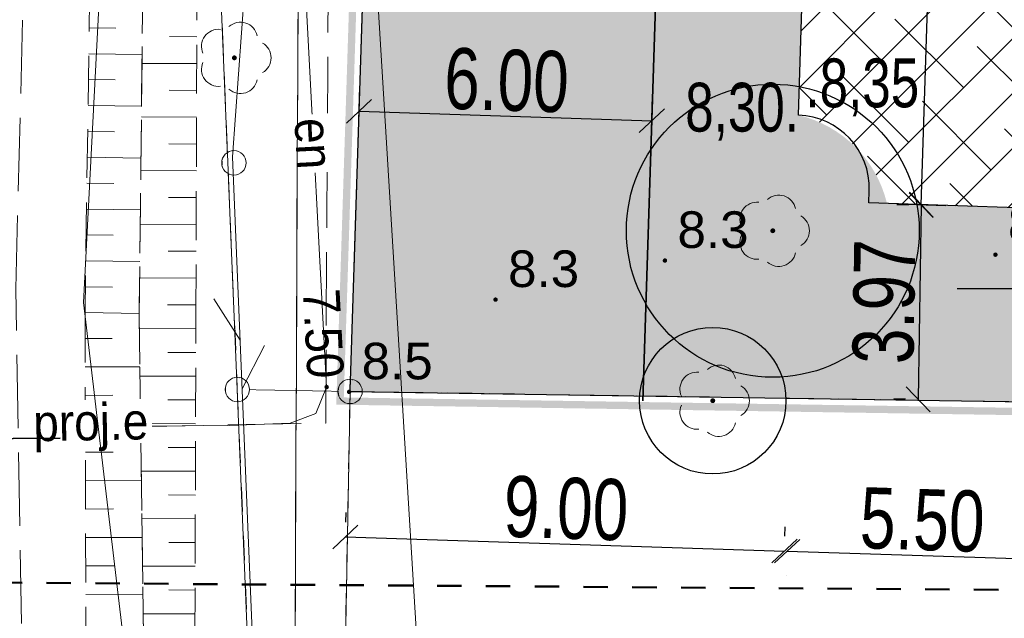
# Model space of a CAD drawing. Extents: x -3 to 10956327, y 0 to 11904415.
# Tile 7 of 14: x 5478128 to 5478148, y 5952193 to 5952206. Entities that reach past the tile are written whole.
import ezdxf
from ezdxf.enums import TextEntityAlignment as Align

# ---------------------------------------------------------------- set-up
doc = ezdxf.new("R2010")
doc.units = 0
doc.header["$LTSCALE"] = 0.5
doc.header["$PDMODE"] = 33
doc.header["$PDSIZE"] = 0.3
for name, pattern in [('1 1', [2, 1, -1]), ('2 1', [3, 2, -1]), ('3 1', [4, 3, -1]), ('EGKK', [4, 3, -1]), ('EGUG', [2, 1, -1]), ('HIDDEN', [0.375, 0.25, -0.125])]:
    doc.linetypes.add(name, pattern=pattern)
doc.layers.get('0').update_dxf_attribs({"color": 251})
doc.layers.get('Defpoints').update_dxf_attribs({"color": 251})
for name, color, linetype in [('--drzewa', 74, 'Continuous'), ('--granica', 2, 'Continuous'), ('--rzędne terenu', 5, 'Continuous'), ('--trawa', 104, 'Continuous'), ('--utw.ażur', 251, 'Continuous'), ('PARSI', 7, 'Continuous'), ('Strzałka', 251, 'Continuous')]:
    doc.layers.add(name, color=color, linetype=linetype)
for name, color, linetype, lineweight in [('--linia  zabudowy', 1, 'Continuous', 35), ('--wymiary', 7, 'Continuous', 0), ('--zagos.terenu', 7, 'Continuous', 30), ('EGDE', 7, 'Continuous', 20), ('EGKK', 251, 'Continuous', 20), ('EGPG', 251, 'Continuous', 20), ('EGPG_O', 251, 'Continuous', 20), ('EGUG', 251, 'Continuous', 20), ('OTK', 251, 'Continuous', 20), ('OTR', 251, 'Continuous', 20), ('OTRN', 251, 'Continuous', 20), ('OTRN_O', 251, 'Continuous', 18), ('OTZ', 3, 'Continuous', 20), ('SUE', 251, 'Continuous', 20), ('SUE_O', 251, 'Continuous', 20), ('SUK', 251, 'Continuous', 20), ('SUL', 251, 'Continuous', 20), ('SUP', 251, 'Continuous', 20), ('SUPS', 251, 'Continuous', 20), ('SUPS_O', 251, 'Continuous', 0), ('SUT', 251, 'Continuous', 20)]:
    doc.layers.add(name, color=color, linetype=linetype, lineweight=lineweight)
doc.styles.add('1-500', font='arial.ttf', dxfattribs={"width": 0.75, "height": 1.25})
doc.styles.add('BDOT', font='Arial.ttf', dxfattribs={"width": 0.9})
doc.styles.add('EGBP', font='arial.ttf')
doc.styles.add('GESUT', font='Arial.ttf', dxfattribs={"width": 0.9})
doc.styles.add('STYL-1', font='arial.ttf', dxfattribs={"width": 0.75})
doc.linetypes.add('LINIA ZAB2', pattern='A,0.4,[135,RODZLIN.shx,S=0.015,R=0,X=-0.1,Y=0],0.4', length=0.8)
doc.linetypes.add('SUTP', pattern='A,7.5,[50,msgB.shx,S=1,R=0,X=0,Y=0],15,[50,msgB.shx,S=1,R=180,X=0,Y=0],7.5', length=30)
doc.dimstyles.new('1-500', dxfattribs={"dimtxt": 1.25, "dimasz": 0.5, "dimexe": 0.5, "dimexo": 1, "dimgap": 0.09, "dimtad": 1, "dimzin": 0, "dimdsep": 46, "dimtxsty": '1-500', "dimblk": 'OBLIQUE', "dimcen": 0.09, "dimclrt": 256, "dimadec": 0, "dimazin": 0, "dimtfac": 1, "dimtdec": 4, "dimtix": 1, "dimtofl": 0, "dimtmove": 2, "dimatfit": 3, "dimldrblk": 'OBLIQUE', "dimfxl": 0.5, "dimfxlon": 1, "dimtvp": 0.9, "dimtolj": 1, "dimtzin": 0, "dimarcsym": 0})

# ---------------------------------------------------------------- blocks, each defined once
blk = doc.blocks.new('OTZL')
at = {"layer": 'OTZ', "color": 0, "lineweight": 18, "const_width": 0.1}
blk.add_lwpolyline([(-0.05, 0, 1), (0.05, 0, 1)], format="xyb", close=True, dxfattribs=at)
at = {"layer": 'OTZ', "color": 0, "lineweight": 18}
for centre, start, end in [((0.247, 0.761), 12, 132), ((-0.647, 0.47), 84, 204), ((0.8, 0), 300, 60), ((-0.647, -0.47), 156, 276), ((0.247, -0.761), 228, 348)]:
    blk.add_arc(centre, 0.7, start, end, dxfattribs=at)
blk = doc.blocks.new('SUPS_B')
at = {"layer": 'SUPS', "color": 0, "const_width": 0.09, "flags": 128}
blk.add_lwpolyline([(-0.045, 0, 1), (0.045, 0, 1)], format="xyb", close=True, dxfattribs=at)
at = {"layer": 'SUPS_O', "color": 0, "style": 'GESUT', "width": 0.9}
blk.add_attdef('RZEDNA', (1.597, -0.736), '', height=1.5, dxfattribs=at)
blk = doc.blocks.new('SUPP')
at = {"color": 0}
blk.add_wipeout([(0.48, 0), (0.457, 0.148), (0.388, 0.282), (0.282, 0.388), (0.148, 0.457), (0, 0.48), (-0.148, 0.457), (-0.282, 0.388), (-0.388, 0.282), (-0.457, 0.148), (-0.48, 0), (-0.457, -0.148), (-0.388, -0.282), (-0.282, -0.388), (-0.148, -0.457), (0, -0.48), (0.148, -0.457), (0.282, -0.388), (0.388, -0.282), (0.457, -0.148)], dxfattribs=at).dxf.layer = 'SUP'
at = {"layer": 'SUP', "color": 0, "lineweight": 18}
blk.add_circle((0, 0), 0.5, dxfattribs=at)
blk = doc.blocks.new('EGPG_a')
at = {"layer": 'EGPG_O', "color": 0, "style": 'EGBP'}
blk.add_attdef('NRP', (0.976, 0.519), '', height=1.5, dxfattribs=at)
at = {"color": 0}
blk.add_wipeout([(0.48, 0), (0.457, 0.148), (0.388, 0.282), (0.282, 0.388), (0.148, 0.457), (0, 0.48), (-0.148, 0.457), (-0.282, 0.388), (-0.388, 0.282), (-0.457, 0.148), (-0.48, 0), (-0.457, -0.148), (-0.388, -0.282), (-0.282, -0.388), (-0.148, -0.457), (0, -0.48), (0.148, -0.457), (0.282, -0.388), (0.388, -0.282), (0.457, -0.148)], dxfattribs=at).dxf.layer = 'EGPG'
at = {"layer": 'EGPG', "color": 0, "lineweight": 18}
blk.add_circle((0, 0, 1), 0.5, dxfattribs=at)
blk = doc.blocks.new('OTRN')
at = {"layer": 'OTRN', "color": 0, "const_width": 0.09}
blk.add_lwpolyline([(-0.045, 0, 1), (0.045, 0, 1)], format="xyb", close=True, dxfattribs=at)
at = {"layer": 'OTRN_O', "color": 0, "style": 'BDOT'}
blk.add_attdef('RZEDNA', (0.514, 0.515), '', height=1.5, dxfattribs=at)
blk = doc.blocks.new('SUTP')
at = {"layer": 'SUT', "color": 0, "lineweight": 18}
for p, q in [((-1, 0.268), (0, 2)), ((1, -1.732), (0, 0))]:
    blk.add_line(p, q, dxfattribs=at)
blk = doc.blocks.new('mzsk')
at = {"layer": 'PARSI', "color": 0}
for p, q in [((0, -5), (0, 5)), ((5, 0), (-5, 0))]:
    blk.add_line(p, q, dxfattribs=at)
blk = doc.blocks.new('_Oblique')
at = {"color": 0, "linetype": 'ByBlock', "lineweight": -2}
blk.add_line((-0.5, -0.5), (0.5, 0.5), dxfattribs=at)
blk = doc.blocks.new('*D247')
at = {"layer": '--wymiary', "color": 0, "lineweight": -2}
for p, q in [((5478134.974, 5952195.224), (5478134.98, 5952195.42)), ((5478143.969, 5952194.935), (5478143.976, 5952195.131)), ((5478134.964, 5952194.92), (5478143.96, 5952194.631))]:
    blk.add_line(p, q, dxfattribs=at)
at = {"layer": 'Defpoints', "color": 0}
for p in [(5478143.96, 5952194.631), (5478134.942, 5952194.225), (5478143.937, 5952193.936)]:
    blk.add_point(p, dxfattribs=at)
at = {"layer": '--wymiary', "color": 0, "lineweight": -2, "xscale": 0.5, "yscale": 0.5, "zscale": 0.5}
for p, rotation in [((5478134.964, 5952194.92), 178.160296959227), ((5478143.96, 5952194.631), 358.160296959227)]:
    blk.add_blockref('_Oblique', p, dxfattribs=dict(at, rotation=rotation))
at = {"layer": '--wymiary', "insert": (5478139.485, 5952195.503), "char_height": 1.25, "attachment_point": 5, "rotation": 358.1603, "style": '1-500'}
blk.add_mtext('\\A1;9.00', dxfattribs=at)
blk = doc.blocks.new('*D248')
at = {"layer": '--wymiary', "color": 0, "lineweight": -2}
for p, q in [((5478144.013, 5952194.63), (5478149.51, 5952194.453)), ((5478143.997, 5952194.13), (5478143.997, 5952194.13)), ((5478149.494, 5952193.953), (5478149.494, 5952193.953))]:
    blk.add_line(p, q, dxfattribs=at)
at = {"layer": 'Defpoints', "color": 0}
for p in [(5478144.029, 5952195.129), (5478149.526, 5952194.953), (5478149.51, 5952194.453)]:
    blk.add_point(p, dxfattribs=at)
at = {"layer": '--wymiary', "color": 0, "lineweight": -2, "xscale": 0.5, "yscale": 0.5, "zscale": 0.5}
for p, rotation in [((5478144.013, 5952194.63), 178.1602969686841), ((5478149.51, 5952194.453), 358.160296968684)]:
    blk.add_blockref('_Oblique', p, dxfattribs=dict(at, rotation=rotation))
at = {"layer": '--wymiary', "insert": (5478146.785, 5952195.269), "char_height": 1.25, "attachment_point": 5, "rotation": 358.1603, "style": '1-500'}
blk.add_mtext('\\A1;5.50', dxfattribs=at)
blk = doc.blocks.new('*D257')
at = {"layer": '--wymiary', "color": 0, "lineweight": -2}
for p, q in [((5478134.985, 5952193.035), (5478134.97, 5952192.035)), ((5478134.977, 5952192.535), (5478182.337, 5952191.805)), ((5478182.345, 5952192.305), (5478182.33, 5952191.305))]:
    blk.add_line(p, q, dxfattribs=at)
at = {"layer": 'Defpoints', "color": 0}
for p in [(5478135.06, 5952197.9), (5478182.42, 5952197.17), (5478182.337, 5952191.805)]:
    blk.add_point(p, dxfattribs=at)
at = {"layer": '--wymiary', "color": 0, "lineweight": -2, "xscale": 0.5, "yscale": 0.5, "zscale": 0.5}
for p, rotation in [((5478134.977, 5952192.535), 179.116921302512), ((5478182.337, 5952191.805), 359.116921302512)]:
    blk.add_blockref('_Oblique', p, dxfattribs=dict(at, rotation=rotation))
at = {"layer": '--wymiary', "insert": (5478158.669, 5952192.898), "char_height": 1.25, "attachment_point": 5, "rotation": 359.1169, "style": '1-500'}
blk.add_mtext('\\A1;47.37', dxfattribs=at)
blk = doc.blocks.new('*D258')
at = {"layer": '--linia  zabudowy', "color": 0, "linetype": 'Continuous', "lineweight": -2, "ltscale": 10}
for p, q in [((5478135.238, 5952203.45), (5478135.26, 5952204.136)), ((5478141.235, 5952203.257), (5478141.257, 5952203.943)), ((5478135.244, 5952203.636), (5478141.241, 5952203.443))]:
    blk.add_line(p, q, dxfattribs=at)
at = {"layer": 'Defpoints', "color": 0}
for p in [(5478141.241, 5952203.443), (5478135.206, 5952202.451), (5478141.203, 5952202.258)]:
    blk.add_point(p, dxfattribs=at)
at = {"layer": '--linia  zabudowy', "color": 0, "lineweight": -2, "xscale": 0.5, "yscale": 0.5, "zscale": 0.5}
for p, rotation in [((5478135.244, 5952203.636), 178.160296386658), ((5478141.241, 5952203.443), 358.160296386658)]:
    blk.add_blockref('_Oblique', p, dxfattribs=dict(at, rotation=rotation))
at = {"layer": '--linia  zabudowy', "lineweight": 0, "insert": (5478138.266, 5952204.267), "char_height": 1.25, "attachment_point": 5, "rotation": 358.1603, "style": '1-500'}
blk.add_mtext('\\A1;6.00', dxfattribs=at)
blk = doc.blocks.new('*D276')
at = {"layer": '--wymiary', "color": 0, "lineweight": -2}
for p, q in [((5478146.762, 5952201.724), (5478147.488, 5952224.313)), ((5478146.988, 5952224.329), (5478147.988, 5952224.297)), ((5478146.263, 5952201.74), (5478147.262, 5952201.708))]:
    blk.add_line(p, q, dxfattribs=at)
at = {"layer": 'Defpoints', "color": 0}
for p in [(5478145.938, 5952224.362), (5478147.488, 5952224.313), (5478145.212, 5952201.774)]:
    blk.add_point(p, dxfattribs=at)
at = {"layer": '--wymiary', "color": 0, "lineweight": -2, "xscale": 0.5, "yscale": 0.5, "zscale": 0.5}
for p, rotation in [((5478147.488, 5952224.313), 88.16029638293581), ((5478146.762, 5952201.724), 268.1602963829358)]:
    blk.add_blockref('_Oblique', p, dxfattribs=dict(at, rotation=rotation))
at = {"layer": '--wymiary', "insert": (5478146.397, 5952213.042), "char_height": 1.25, "attachment_point": 5, "rotation": 88.1603, "style": '1-500'}
blk.add_mtext('\\A1;22.60', dxfattribs=at)
blk = doc.blocks.new('*D311')
at = {"layer": '--wymiary', "color": 0, "lineweight": -2}
for p, q in [((5478146.503, 5952201.716), (5478146.262, 5952201.72)), ((5478146.762, 5952201.712), (5478146.701, 5952197.739)), ((5478146.441, 5952197.743), (5478146.201, 5952197.747))]:
    blk.add_line(p, q, dxfattribs=at)
at = {"layer": 'Defpoints', "color": 0}
for p in [(5478147.503, 5952201.7), (5478146.701, 5952197.739), (5478147.441, 5952197.728)]:
    blk.add_point(p, dxfattribs=at)
at = {"layer": '--wymiary', "color": 0, "lineweight": -2, "xscale": 0.5, "yscale": 0.5, "zscale": 0.5}
for p, rotation in [((5478146.762, 5952201.712), 89.11692130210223), ((5478146.701, 5952197.739), 269.1169213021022)]:
    blk.add_blockref('_Oblique', p, dxfattribs=dict(at, rotation=rotation))
at = {"layer": '--wymiary', "insert": (5478146.003, 5952199.737), "char_height": 1.25, "attachment_point": 5, "rotation": 89.1169, "style": '1-500'}
blk.add_mtext('\\A1;3.97', dxfattribs=at)
blk = doc.blocks.new('*D326')
at = {"color": 0, "lineweight": -2}
for p, q in [((5478123.686, 5952226.313), (5478122.788, 5952198.283)), ((5478124.185, 5952226.297), (5478123.186, 5952226.329)), ((5478123.288, 5952198.267), (5478122.288, 5952198.299))]:
    blk.add_line(p, q, dxfattribs=at)
at = {"layer": 'Defpoints', "color": 0}
for p in [(5478135.96, 5952225.92), (5478122.788, 5952198.283), (5478135.062, 5952197.89)]:
    blk.add_point(p, dxfattribs=at)
at = {"color": 0, "lineweight": -2, "xscale": 0.5, "yscale": 0.5, "zscale": 0.5}
for p, rotation in [((5478123.686, 5952226.313), 88.16605781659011), ((5478122.788, 5952198.283), 268.1660578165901)]:
    blk.add_blockref('_Oblique', p, dxfattribs=dict(at, rotation=rotation))
at = {"insert": (5478122.509, 5952212.321), "char_height": 1.25, "attachment_point": 5, "rotation": 88.1661, "style": '1-500'}
blk.add_mtext('\\A1;28.04', dxfattribs=at)

msp = doc.modelspace()

# ---------------------------------------------------------------- hatches: boundary and pattern name
at = {"layer": '--utw.ażur'}
h = msp.add_hatch(dxfattribs=at)
h.set_pattern_fill('ANSI38', color=256, scale=0.25, style=0)
h.paths.add_polyline_path([(5478144.246, 5952203.557, -0.284874), (5478146.06, 5952201.747), (5478149.687, 5952201.63), (5478150.3, 5952220.716), (5478156.301, 5952220.533), (5478156.414, 5952224.036), (5478141.917, 5952224.491), (5478139.418, 5952224.572), (5478135.906, 5952224.684), (5478135.77, 5952220.602), (5478143.285, 5952220.362, -0.405573), (5478144.737, 5952218.863), (5478144.656, 5952216.316)])

# ---------------------------------------------------------------- linework, layer by layer
at = {"layer": '--drzewa'}
for centre, radius in [((5478143.72, 5952201.19, 8.237), 3), ((5478142.49, 5952197.71, 8.147), 1.5)]:
    msp.add_circle(centre, radius, dxfattribs=at)
at = {"layer": '--linia  zabudowy', "linetype": 'LINIA ZAB2', "ltscale": 10}
msp.add_lwpolyline([(5478142.281, 5952235.821), (5478142.121, 5952230.823), (5478141.96, 5952225.826), (5478141.057, 5952197.707)], dxfattribs=at)
at = {"layer": '--zagos.terenu', "linetype": 'Continuous'}
for p, q in [((5478144.246, 5952203.556), (5478144.656, 5952216.316)), ((5478145.689, 5952201.759), (5478145.697, 5952202.009)), ((5478149.687, 5952201.63), (5478145.689, 5952201.759))]:
    msp.add_line(p, q, dxfattribs=at)
msp.add_arc((5478144.198, 5952202.057), 1.5, 358.1603, 88.1603, dxfattribs=at)
at = {"layer": 'EGDE', "lineweight": 18}
for points in [[(5478138.643, 5952261.948), (5478135.96, 5952225.92), (5478183.22, 5952225.18), (5478182.42, 5952197.17), (5478135.06, 5952197.9), (5478134.54, 5952169.916)], [(5478134.548, 5952170.371), (5478135.06, 5952197.9), (5478132.75, 5952197.94), (5478133.89, 5952170.239)]]:
    msp.add_lwpolyline(points, dxfattribs=at)
msp.add_lwpolyline([(5478135.06, 5952197.9), (5478182.42, 5952197.17), (5478183.22, 5952225.18), (5478135.96, 5952225.92)], close=True, dxfattribs=at)
at = {"layer": 'EGKK', "linetype": 'EGKK', "lineweight": 18}
msp.add_lwpolyline([(5478135.06, 5952197.9), (5478182.42, 5952197.17), (5478183.22, 5952225.18), (5478135.96, 5952225.92)], close=True, dxfattribs=at)
at = {"layer": 'EGUG', "linetype": 'EGUG', "lineweight": 18}
msp.add_lwpolyline([(5478135.06, 5952197.9), (5478182.42, 5952197.17), (5478183.22, 5952225.18), (5478135.96, 5952225.92)], close=True, dxfattribs=at)
at = {"layer": 'OTR'}
for p, q in [((5478129.714, 5952205.345), (5478130.259, 5952205.337)), ((5478131.921, 5952205.162), (5478131.362, 5952205.164)), ((5478129.707, 5952204.815), (5478130.799, 5952204.799)), ((5478131.919, 5952204.613), (5478130.797, 5952204.617)), ((5478129.699, 5952204.285), (5478130.246, 5952204.277)), ((5478131.917, 5952204.064), (5478131.354, 5952204.066)), ((5478129.691, 5952203.755), (5478130.787, 5952203.739)), ((5478131.915, 5952203.515), (5478130.785, 5952203.519)), ((5478129.684, 5952203.225), (5478130.232, 5952203.217)), ((5478131.913, 5952202.966), (5478131.346, 5952202.968)), ((5478129.676, 5952202.695), (5478130.775, 5952202.679)), ((5478131.911, 5952202.417), (5478130.773, 5952202.421)), ((5478129.668, 5952202.165), (5478130.219, 5952202.157)), ((5478131.909, 5952201.868), (5478131.338, 5952201.87)), ((5478129.661, 5952201.635), (5478130.764, 5952201.619)), ((5478131.907, 5952201.319), (5478130.76, 5952201.323)), ((5478129.653, 5952201.104), (5478130.206, 5952201.097)), ((5478131.905, 5952200.77), (5478131.33, 5952200.772)), ((5478129.646, 5952200.574), (5478130.752, 5952200.558)), ((5478131.903, 5952200.22), (5478130.748, 5952200.225)), ((5478129.638, 5952200.044), (5478130.192, 5952200.036)), ((5478131.901, 5952199.671), (5478131.322, 5952199.674)), ((5478129.63, 5952199.514), (5478130.74, 5952199.498)), ((5478131.899, 5952199.185), (5478130.744, 5952199.188)), ((5478129.631, 5952198.984), (5478130.189, 5952198.986)), ((5478131.898, 5952198.698), (5478131.324, 5952198.7)), ((5478129.633, 5952198.402), (5478130.754, 5952198.405)), ((5478131.896, 5952198.212), (5478130.756, 5952198.215)), ((5478129.634, 5952197.82), (5478130.198, 5952197.821)), ((5478131.895, 5952197.725), (5478131.329, 5952197.727)), ((5478129.636, 5952197.238), (5478130.769, 5952197.241)), ((5478131.894, 5952197.239), (5478130.769, 5952197.242)), ((5478129.637, 5952196.655), (5478130.207, 5952196.657)), ((5478131.892, 5952196.752), (5478131.334, 5952196.754)), ((5478131.891, 5952196.266), (5478130.781, 5952196.269)), ((5478129.639, 5952196.073), (5478130.784, 5952196.076)), ((5478131.89, 5952195.779), (5478131.339, 5952195.781)), ((5478129.64, 5952195.491), (5478130.216, 5952195.493)), ((5478131.888, 5952195.293), (5478130.794, 5952195.296)), ((5478129.642, 5952194.909), (5478130.799, 5952194.912)), ((5478131.887, 5952194.806), (5478131.344, 5952194.808)), ((5478129.643, 5952194.327), (5478130.225, 5952194.328)), ((5478131.886, 5952194.32), (5478130.807, 5952194.323)), ((5478131.884, 5952193.833), (5478131.349, 5952193.835)), ((5478129.645, 5952193.745), (5478130.814, 5952193.748)), ((5478131.883, 5952193.347), (5478130.819, 5952193.349))]:
    msp.add_line(p, q, dxfattribs=at)
at = {"layer": 'OTR', "linetype": '2 1', "lineweight": 18}
for points in [[(5478131.389, 5952170.103), (5478131.02, 5952177.9), (5478130.74, 5952199.46), (5478130.93, 5952216.73), (5478130.78, 5952218.43), (5478130.53, 5952218.92), (5478129.9, 5952218.27), (5478129.63, 5952199.49), (5478129.66, 5952187.82), (5478130.01, 5952177.81), (5478130.345, 5952170.112)], [(5478132.241, 5952170.434), (5478131.84, 5952177.88), (5478131.9, 5952199.5), (5478131.97, 5952218.27), (5478131.51, 5952218.87), (5478131.24, 5952218.45), (5478130.93, 5952216.73), (5478130.74, 5952199.46), (5478131.02, 5952177.9), (5478131.359, 5952170.742)]]:
    msp.add_lwpolyline(points, dxfattribs=at)
at = {"layer": 'SUE', "linetype": '3 1', "lineweight": 18}
msp.add_lwpolyline([(5478116.68, 5952186.92), (5478116.56, 5952196.92), (5478134.56, 5952197.25), (5478134.74, 5952228.28), (5478137.44, 5952261.9), (5478138.39, 5952261.75), (5478138.62, 5952261.73), (5478140.85, 5952261.47), (5478140.97, 5952261.23)], dxfattribs=at)
at = {"layer": 'SUE', "lineweight": 18}
msp.add_lwpolyline([(5478120.42, 5952196.88), (5478129.12, 5952196.94), (5478130.66, 5952197.19), (5478132.58, 5952197.2), (5478133.83, 5952197.25), (5478134.36, 5952197.45), (5478134.58, 5952197.99), (5478134.15, 5952206.13), (5478134.62, 5952212.34), (5478134.51, 5952219.92), (5478134.64, 5952225.79), (5478134.43, 5952231.37), (5478134.03, 5952236.57), (5478134.24, 5952241.09), (5478133.9, 5952245.18), (5478133.67, 5952247.41), (5478133.6, 5952249.4), (5478133.94, 5952255.78), (5478134.08, 5952257.6), (5478134.42, 5952258.55), (5478134.92, 5952258.91), (5478135.57, 5952259.4), (5478136.08, 5952259.5), (5478136.24, 5952259.5)], dxfattribs=at)

# ---------------------------------------------------------------- block references
at = {"layer": 'OTRN', "xscale": 0.5, "yscale": 0.5, "zscale": 0.5}
for p in [(5478138.04, 5952199.78, 8.324), (5478148.28, 5952200.7, 8.262), (5478141.51, 5952200.58, 8.25)]:
    msp.add_blockref('OTRN', p, dxfattribs=at).add_auto_attribs({'RZEDNA': '8.3'})
at = {"layer": 'OTZ', "xscale": 0.5, "yscale": 0.5, "zscale": 0.5, "rotation": 360}
msp.add_blockref('OTZL', (5478132.69, 5952204.73), dxfattribs=at)
at = {"layer": 'OTZ', "lineweight": 18, "xscale": 0.5, "yscale": 0.5, "zscale": 0.5}
for p in [(5478143.72, 5952201.19, 8.237), (5478142.49, 5952197.71, 8.147)]:
    msp.add_blockref('OTZL', p, dxfattribs=at)
at = {"layer": 'PARSI', "xscale": 0.5, "yscale": 0.5, "zscale": 0.5}
msp.add_blockref('mzsk', (5478150, 5952200), dxfattribs=at)
at = {"layer": 'SUPS'}
ref = msp.add_blockref('SUPS_B', (5478134.58, 5952197.99), dxfattribs=dict(at, xscale=0.5, yscale=0.5, zscale=0.5, rotation=360))
ref.add_attrib('RZEDNA', '7.50', dxfattribs={"layer": 'SUPS_O', "color": 0, "height": 0.75, "rotation": 273.0236, "style": 'GESUT', "width": 0.9}).set_placement((5478134.467, 5952200.002, 7.5), align=Align.MIDDLE_LEFT)
ref = msp.add_blockref('SUPS_B', (5478129.12, 5952196.94), dxfattribs=dict(at, xscale=0.5, yscale=0.5, zscale=0.5, rotation=360))
ref.add_attrib('RZEDNA', '7.00', dxfattribs={"layer": 'SUPS_O', "color": 0, "height": 0.75, "rotation": 0.3948, "style": 'GESUT', "width": 0.9}).set_placement((5478125.632, 5952196.918, 7), align=Align.MIDDLE_LEFT)

# ---------------------------------------------------------------- texts
at = {"layer": '--rzędne terenu', "char_height": 1, "width": 11.893, "attachment_point": 1, "style": 'STYL-1'}
for s, insert in [('.8,35 ', (5478144.389, 5952204.717, -18.512)), ('8,30. ', (5478141.926, 5952204.22, -2.023))]:
    msp.add_mtext(s, dxfattribs=dict(at, insert=insert))

# ---------------------------------------------------------------- dimensions: what is measured, and where the dimension line sits
at = {"layer": '--linia  zabudowy', "linetype": 'Continuous', "lineweight": 0, "ltscale": 10}
dim = msp.add_aligned_dim(p1=(5478135.206, 5952202.451), p2=(5478141.203, 5952202.258), distance=1.186, dimstyle='1-500', dxfattribs=at)
dim.commit()
dim.dimension.update_dxf_attribs({"geometry": '*D258', "text_midpoint": (5478138.266, 5952204.267)})
at = {"layer": '--wymiary'}
dim = msp.add_aligned_dim(p1=(5478145.212, 5952201.774), p2=(5478145.938, 5952224.362), distance=-1.551, dimstyle='1-500', override={"dimtxt": 1.25, "dimtxsty": '1-500'}, dxfattribs=at)
dim.commit()
dim.dimension.update_dxf_attribs({"geometry": '*D276', "text_midpoint": (5478146.397, 5952213.042)})
for p1, p2, distance, picture, middle in [((5478147.503, 5952201.7), (5478147.441, 5952197.728), -0.741, '*D311', (5478146.003, 5952199.737)), ((5478134.942, 5952194.225), (5478143.937, 5952193.936), 0.695, '*D247', (5478139.485, 5952195.503)), ((5478144.029, 5952195.129), (5478149.526, 5952194.953), -0.5, '*D248', (5478146.785, 5952195.269))]:
    dim = msp.add_aligned_dim(p1=p1, p2=p2, distance=distance, dimstyle='1-500', dxfattribs=at)
    dim.commit()
    dim.dimension.update_dxf_attribs({"geometry": picture, "text_midpoint": middle})

# ---------------------------------------------------------------- next in the draw order: block references
at = {"layer": 'SUP', "xscale": 0.5, "yscale": 0.5, "zscale": 0.5, "rotation": 360}
msp.add_blockref('SUPP', (5478132.68, 5952202.58), dxfattribs=at)

# ---------------------------------------------------------------- next in the draw order: texts
at = {"layer": 'SUE_O', "insert": (5478128.57, 5952197.14), "char_height": 0.75, "attachment_point": 4, "rotation": 1.0502, "style": 'GESUT', "bg_fill": 3, "box_fill_scale": 1.1, "bg_fill_color": 256, "bg_fill_transparency": 0}
msp.add_mtext('proj.e', dxfattribs=at)

# ---------------------------------------------------------------- next in the draw order: linework, layer by layer
at = {"layer": 'EGDE', "lineweight": 18}
msp.add_lwpolyline([(5478131.99, 5952216.23), (5478132.75, 5952197.94), (5478135.06, 5952197.9), (5478135.96, 5952225.92), (5478132.73, 5952225.97)], close=True, dxfattribs=at)
at = {"layer": 'OTK', "linetype": '3 1', "lineweight": 18}
msp.add_lwpolyline([(5478128.828, 5952171.097), (5478128.63, 5952175.15), (5478128.21, 5952200), (5478128.68, 5952218.43), (5478128.8, 5952220.95), (5478128.95, 5952224.6), (5478129.06, 5952228.05), (5478130.35, 5952248.13), (5478131.12, 5952258.45), (5478131.23, 5952259.771)], dxfattribs=at)
at = {"layer": 'SUL', "lineweight": 35}
msp.add_lwpolyline([(5478120.42, 5952196.88), (5478129.12, 5952196.94)], dxfattribs=at)

# ---------------------------------------------------------------- next in the draw order: block references
at = {"layer": 'EGPG', "xscale": 0.5, "yscale": 0.5, "zscale": 0.5, "rotation": 360}
for p in [(5478132.75, 5952197.94), (5478135.06, 5952197.9)]:
    msp.add_blockref('EGPG_a', p, dxfattribs=at)

# ---------------------------------------------------------------- next in the draw order: texts
at = {"layer": 'SUE_O', "insert": (5478134.29, 5952203.5), "char_height": 0.75, "attachment_point": 4, "rotation": 273.0236, "style": 'GESUT', "bg_fill": 3, "box_fill_scale": 1.1, "bg_fill_color": 256, "bg_fill_transparency": 0}
msp.add_mtext('en', dxfattribs=at)

# ---------------------------------------------------------------- next in the draw order: hatches: boundary and pattern name
at = {"layer": '--trawa', "linetype": 'HIDDEN', "transparency": 33554687}
h = msp.add_hatch(dxfattribs=at)
h.set_pattern_fill('02-Tynk zaprawa', color=256, scale=2)
h.set_pattern_definition([(10, (0.8, 1.2), (-0.057081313, 6.0824946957), [0, -2]), (12, (1.4, 0.2), (-0.6605815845, 5.993632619), [0, -2]), (-3, (0, -0.2), (1.312645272, 5.9394412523), [0, -3]), (-82, (0.2, 0.1), (8.311829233, -1.659365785), [0, -1]), (23, (0, -0.1), (1.337632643, 7.0859536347), [0, -1.6]), (58, (-0.4, -0.6), (7.526094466, -1.165290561), [0, -1.2]), (79, (-0.4, 0.6), (-7.389559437, 2.862588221), [0, -1.8]), (40, (0.8, 1.2), (-5.661831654, 8.303232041), [0, -2]), (92, (1.4, 0.2), (-8.016066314, 0.3204385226), [0, -2]), (-43, (0, -0.2), (10.279330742, 9.556953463), [0, -3]), (-12, (0.2, 0.1), (3.986283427, 5.28673287), [0, -1]), (63, (0, -0.1), (-3.3518758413, 6.1971709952), [0, -1.8]), (6, (-0.4, -0.6), (3.0985469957, -0.7803886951), [0, -1.2]), (138, (-0.4, 0.6), (-7.597882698, -6.346036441), [0, -8.6]), (82, (0.8, 1.2), (-5.8024353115, 1.8253066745), [0.2, -2]), (-12, (1.4, 0.2), (1.8343587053, 5.74413859), [0.2, -2]), (37, (0, -0.2), (-2.812254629, 5.3936280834), [0.2, -3]), (-102, (0.2, 0.1), (7.2430280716, -4.4021068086), [0.2, -1]), (103, (0, -0.1), (-6.746024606, 2.547773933), [0.2, -1.6]), (-19, (-0.4, -0.6), (0.5575786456, -7.5953344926), [0.2, -1.2]), (9, (-0.4, 0.6), (0.1625748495, 7.922977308), [0.2, -1.8]), (-92, (0.8, 1.2), (9.959008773, -1.348385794), [0.2, -2]), (-62, (1.4, 0.2), (7.3452636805, 3.2260039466), [0.2, -2]), (143, (0, -0.2), (-9.224045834, -10.579082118), [0.2, -3]), (112, (0.2, 0.1), (-6.612001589, 0.3484752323), [0.2, -1]), (-53, (0, -0.1), (7.039346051, 0.295985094), [0.2, -1.8]), (126, (-0.4, -0.6), (-0.87343706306, 3.07361476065), [0.2, -1.2]), (38, (-0.4, 0.6), (-4.930267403, 8.584431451), [0.2, -8.6]), (82, (0.82, 1.2), (-5.8024353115, 1.8253066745), [0.2, -2]), (-12, (1.42, 0.2), (1.8343587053, 5.74413859), [0.2, -2]), (37, (0.02, -0.2), (-2.812254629, 5.3936280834), [0.2, -3]), (-102, (0.22, 0.1), (7.2430280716, -4.4021068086), [0.2, -1]), (103, (0.02, -0.1), (-6.746024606, 2.547773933), [0.2, -1.6]), (-19, (-0.42, -0.6), (0.5575786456, -7.5953344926), [0.2, -1.2]), (9, (-0.42, 0.6), (0.1625748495, 7.922977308), [0.2, -1.8]), (-92, (0.82, 1.2), (9.959008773, -1.348385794), [0.2, -2]), (-62, (1.42, 0.2), (7.3452636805, 3.2260039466), [0.2, -2]), (143, (0.02, -0.2), (-9.224045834, -10.579082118), [0.2, -3]), (112, (0.22, 0.1), (-6.612001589, 0.3484752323), [0.2, -1]), (-53, (0.02, -0.1), (7.039346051, 0.295985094), [0.2, -1.8]), (126, (-0.42, -0.6), (-0.87343706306, 3.07361476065), [0.2, -1.2]), (38, (-0.42, 0.6), (-4.930267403, 8.584431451), [0.2, -8.6])])
h.paths.add_polyline_path([(5478182.42, 5952197.17), (5478135.06, 5952197.9), (5478135.792, 5952220.602), (5478143.285, 5952220.362, -0.40553), (5478144.737, 5952218.863), (5478143.837, 5952218.844), (5478143.757, 5952216.345), (5478144.656, 5952216.316), (5478144.246, 5952203.557, -0.282841), (5478146.06, 5952201.747), (5478149.687, 5952201.63, -0.445333), (5478151.195, 5952203.332), (5478154.741, 5952203.219), (5478154.824, 5952205.804), (5478159.322, 5952205.659), (5478159.174, 5952201.067), (5478167.014, 5952200.816), (5478167.431, 5952213.809), (5478159.591, 5952214.061), (5478159.442, 5952209.401), (5478159.47, 5952210.277), (5478159.442, 5952209.401), (5478155.213, 5952209.976), (5478155.298, 5952220.56), (5478156.297, 5952220.528), (5478156.414, 5952224.036), (5478141.917, 5952224.491), (5478141.956, 5952225.691), (5478139.457, 5952225.771), (5478139.418, 5952224.572), (5478135.928, 5952224.684), (5478135.96, 5952225.92), (5478183.22, 5952225.18)])

# ---------------------------------------------------------------- next in the draw order: linework, layer by layer
at = {"layer": '--granica', "lineweight": 40, "const_width": 0.15, "flags": 128}
msp.add_lwpolyline([(5478135.766, 5952226.123), (5478183.426, 5952225.377), (5478182.614, 5952196.967), (5478134.854, 5952197.703)], close=True, dxfattribs=at)
for q in [(5478135.764, 5952219.804), (5478158.74, 5952197.535)]:
    msp.add_line((5478135.06, 5952197.9), q)
at = {"layer": 'EGDE', "lineweight": 18}
msp.add_lwpolyline([(5478133.87, 5952170.732), (5478132.75, 5952197.94), (5478131.99, 5952216.23), (5478132.73, 5952225.97), (5478135.46, 5952261.562)], dxfattribs=at)
at = {"layer": 'EGUG', "linetype": 'EGUG', "lineweight": 18}
for points in [[(5478133.878, 5952170.536), (5478132.75, 5952197.94), (5478131.99, 5952216.23), (5478132.73, 5952225.97), (5478135.479, 5952261.807)], [(5478134.566, 5952171.322), (5478135.06, 5952197.9), (5478135.96, 5952225.92), (5478138.641, 5952261.913)], [(5478135.458, 5952261.531), (5478132.73, 5952225.97), (5478131.99, 5952216.23), (5478132.75, 5952197.94), (5478133.841, 5952171.424)], [(5478201.197, 5952247.222), (5478186.09, 5952245.8), (5478183.22, 5952225.18), (5478182.42, 5952197.17), (5478135.06, 5952197.9), (5478134.54, 5952169.967)]]:
    msp.add_lwpolyline(points, dxfattribs=at)
at = {"layer": 'Strzałka', "linetype": '1 1', "lineweight": 50, "flags": 128}
msp.add_lwpolyline([(5478188.435, 5952229.332), (5478187.552, 5952193.554), (5478113.251, 5952194.092), (5478113.161, 5952230.256), (5478188.435, 5952229.332), (5478188.435, 5952229.332)], dxfattribs=at)
at = {"layer": 'SUK', "lineweight": 18}
for points in [[(5478132.942, 5952171.567), (5478132.46, 5952175.59), (5478129.6, 5952199.72), (5478132.13, 5952248.55)], [(5478137.704, 5952171.888), (5478135.32, 5952210.94), (5478137.17, 5952247.91)]]:
    msp.add_lwpolyline(points, dxfattribs=at)
at = {"layer": 'SUT', "linetype": '3 1', "lineweight": 18}
for points in [[(5478133.821, 5952169.105), (5478134, 5952207.05), (5478136.79, 5952259.85), (5478141.44, 5952266.25)], [(5478133.828, 5952170.469), (5478134, 5952207.05), (5478136.79, 5952259.85), (5478141.44, 5952266.25)]]:
    msp.add_lwpolyline(points, dxfattribs=at)
at = {"layer": 'SUT', "linetype": 'Continuous', "lineweight": 18, "flags": 128}
msp.add_lwpolyline([(5478136.83, 5952260.26), (5478132.65, 5952202.7), (5478133.996, 5952170.257)], dxfattribs=at)

# ---------------------------------------------------------------- next in the draw order: block references
at = {"layer": 'OTRN', "xscale": 0.5, "yscale": 0.5, "zscale": 0.5}
msp.add_blockref('OTRN', (5478135.04, 5952197.89, 8.465), dxfattribs=at).add_auto_attribs({'RZEDNA': '8.5'})
at = {"layer": 'SUT', "linetype": 'SUTP', "lineweight": 18, "xscale": 0.5, "yscale": 0.5, "zscale": 0.5, "rotation": 182.3754054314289}
msp.add_blockref('SUTP', (5478132.805, 5952198.953), dxfattribs=at)

# ---------------------------------------------------------------- next in the draw order: dimensions: what is measured, and where the dimension line sits
at = {"layer": '--wymiary'}
dim = msp.add_aligned_dim(p1=(5478135.06, 5952197.9), p2=(5478182.42, 5952197.17), distance=-5.366, dimstyle='1-500', override={"dimtxt": 1.25}, dxfattribs=at)
dim.commit()
dim.dimension.update_dxf_attribs({"geometry": '*D257', "text_midpoint": (5478158.669, 5952192.898)})
dim = msp.add_aligned_dim(p1=(5478135.96, 5952225.92), p2=(5478135.062, 5952197.89), distance=-12.281, dimstyle='1-500')
dim.commit()
dim.dimension.update_dxf_attribs({"geometry": '*D326', "text_midpoint": (5478122.509, 5952212.321)})

doc.saveas('drawing.dxf')
